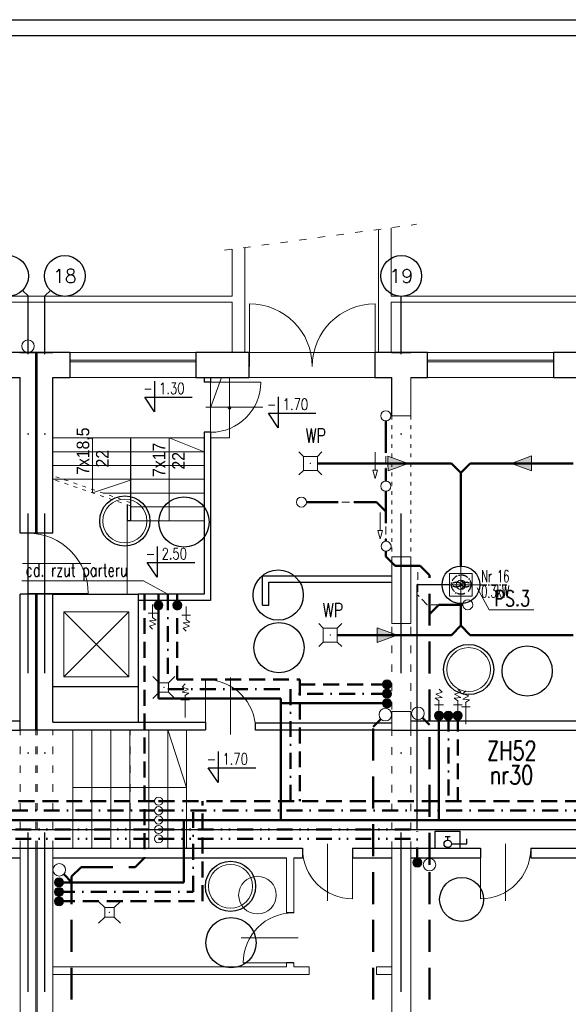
# Model space of a CAD drawing. Header units: millimetres. Extents: x -6513 to 30474, y -6915 to 65597.
# Tile 32 of 256: x 5507 to 6381, y -3337 to -1768. Entities that reach past the tile are written whole.
import ezdxf
from ezdxf.enums import TextEntityAlignment as Align

# ---------------------------------------------------------------- set-up
doc = ezdxf.new("R2010")
doc.units = ezdxf.units.MM
for name, pattern in [('ACAD_ISO03W100', [30, 12, -18]), ('ACAD_ISO10W100', [18, 12, -3, 0, -3]), ('DASHDOTX2', [50.8, 25.4, -12.7, 0, -12.7]), ('DASHEDX2', [38.1, 25.4, -12.7]), ('DIVIDE2', [0.625, 0.25, -0.125, 0, -0.125, 0, -0.125]), ('HIDDEN', [0.375, 0.25, -0.125])]:
    doc.linetypes.add(name, pattern=pattern)
doc.layers.get('0').update_dxf_attribs({"color": 8})
for name, color, linetype, lineweight in [('A-opis', 8, 'Continuous', 25), ('A_cienka', 8, 'Continuous', 5), ('A_linia przekroj', 8, 'Continuous', 25), ('A_przerywana', 8, 'ACAD_ISO03W100', 5), ('A_widok', 8, 'Continuous', 13), ('CH-KD-ZEWN-RD', 8, 'Continuous', 20), ('CH-KS-WEWN-ISTN-PION-NR', 8, 'Continuous', 20), ('CH-KS-WEWN-ISTN-PRZEWÓD-EL-POMOCNICZE', 8, 'Continuous', 9), ('CH-KS-WEWN-ISTN-PRZEWÓD-NAD-POSADZKĄ', 8, 'HIDDEN', 13), ('CH-KS-WEWN-ISTN-WPUST', 8, 'Continuous', 13), ('CH-KS-WEWN-OPIS', 8, 'Continuous', 25), ('CH-KS-WEWN-OPIS-ODNOŚNIK', 8, 'Continuous', 13), ('CH-KS-WEWN-PION', 8, 'Continuous', 20), ('CH-KS-WEWN-PION-NR', 8, 'Continuous', 25), ('CH-KS-WEWN-PODEJŚCIA', 8, 'Continuous', 20), ('CH-KS-WEWN-PRZEWÓD-EL-POMOCNICZE', 8, 'Continuous', 20), ('CH-KS-WEWN-PRZEWÓD-NAD-POSADZKĄ', 8, 'DASHEDX2', 50), ('CH-KS-WEWN-PRZEWÓD-POD-POSADZKĄ', 8, 'Continuous', 50), ('CH-KS-WEWN-URZĄDZENIA', 8, 'Continuous', 20), ('CH-KS-WEWN-URZĄDZENIA-NR', 8, 'Continuous', 25), ('CH-KS-WEWN-URZĄDZENIA-NR-ODNOSNIK', 8, 'Continuous', 13), ('CH-KS-WEWN-WPUST', 8, 'Continuous', 20), ('CH-KS-WEWN-WPUST-NR', 8, 'Continuous', 20), ('CH-W-WEWN-INOX-BATERIE', 8, 'Continuous', 20), ('CH-W-WEWN-INOX-PION', 8, 'Continuous', 20), ('CH-W-WEWN-INOX-PION-NR', 8, 'Continuous', 25), ('CH-W-WEWN-INOX-PIONIK', 8, 'Continuous', 20), ('CH-W-WEWN-INOX-PRZEWÓD-CIEPŁA', 8, 'DASHEDX2', 50), ('CH-W-WEWN-INOX-PRZEWÓD-CYRKULACJA', 8, 'DASHDOTX2', 50), ('CH-W-WEWN-INOX-PRZEWÓD-ZIMNA', 8, 'Continuous', 50), ('CH-W-WEWN-ISTN-BATERIE', 8, 'Continuous', 9), ('CH-W-WEWN-PPOŻ-PION', 8, 'Continuous', 20), ('CH-W-WEWN-PPOŻ-PION-NR', 8, 'Continuous', 25), ('CH-W-WEWN-PPOŻ-PIONIK', 8, 'Continuous', 20), ('CH-W-WEWN-PPOŻ-PRZEWÓD', 8, 'DIVIDE2', 50), ('CH-W-WEWN-PPOŻ-WEWN-HP-NR', 8, 'Continuous', 25), ('CH-W-WEWN-PPOŻ-WEWN-HP-SZAFKA', 8, 'Continuous', 25), ('E_oświetlenie', 1, 'Continuous', 30), ('E_technologia', 1, 'ACAD_ISO10W100', 30), ('R-TABELKA', 8, 'Continuous', 25)]:
    doc.layers.add(name, color=color, linetype=linetype, lineweight=lineweight)
doc.layers.add('A-osie', color=8, linetype='DASHDOTX2')
doc.styles.add('ROMA', font='romans.shx', dxfattribs={"width": 0.75})
doc.styles.add('SIMPLEX7', font='SIMPLEX.SHX', dxfattribs={"width": 0.75, "oblique": 10})
doc.styles.add('SIMPLEXD', font='SIMPLEX.SHX', dxfattribs={"width": 0.6})
doc.styles.get("Standard").update_dxf_attribs({"font": 'txt.shx', "width": 0.9})
doc.styles.add('styl Arial', font='ARIAL.TTF', dxfattribs={"width": 0.9})

# ---------------------------------------------------------------- blocks, each defined once
blk = doc.blocks.new('drzwi schem')
at = {"color": 252}
blk.add_line((0, 0), (0, 1), dxfattribs=at)
at = {"color": 252, "ltscale": 10}
blk.add_line((0.5, -0.093), (0.5, 1.04), dxfattribs=at)
at = {"color": 252}
blk.add_arc((0, 0), 1, 0, 90, dxfattribs=at)
blk = doc.blocks.new('WP-istn')
at = {"layer": 'CH-KS-WEWN-ISTN-WPUST'}
for p, q in [((-7.5, 7.5), (-17.5, 17.5)), ((7.5, 7.5), (17.5, 17.5)), ((7.5, 7.5), (-7.5, 7.5)), ((-7.5, 7.5), (-7.5, -7.5)), ((7.5, -7.5), (7.5, 7.5)), ((-7.5, -7.5), (-17.5, -17.5)), ((-7.5, -7.5), (7.5, -7.5)), ((7.5, -7.5), (17.5, -17.5))]:
    blk.add_line(p, q, dxfattribs=at)
blk.add_point((0, 0), dxfattribs=at)
blk = doc.blocks.new('PS-2')
at = {"layer": 'CH-KS-WEWN-URZĄDZENIA', "color": 8, "lineweight": 5}
for p, q in [((0, -34.4), (0, 34.4)), ((-34.4, 0), (34.4, 0))]:
    blk.add_line(p, q, dxfattribs=at)
at = {"layer": 'CH-KS-WEWN-URZĄDZENIA', "color": 8, "lineweight": 13}
for p, q in [((-18, -18), (-18, 18)), ((-18, 18), (18, 18)), ((18, -18), (18, 18)), ((7.4, 0), (0, 7.4)), ((7.4, 0), (0, -7.4)), ((-18, -18), (18, -18))]:
    blk.add_line(p, q, dxfattribs=at)
at = {"layer": 'CH-KS-WEWN-URZĄDZENIA', "lineweight": 30}
blk.add_circle((0, 0), 30, dxfattribs=at)
at = {"layer": 'CH-KS-WEWN-URZĄDZENIA', "color": 8, "lineweight": 13}
blk.add_circle((0, 0), 7.36, dxfattribs=at)
blk = doc.blocks.new('WP')
at = {"layer": 'CH-KS-WEWN-WPUST'}
for p, q in [((-18.3, 18.3), (-11.2, 11.2)), ((18.3, 18.3), (11.2, 11.2)), ((-11.2, 11.2), (11.2, 11.2)), ((-11.2, 11.2), (-11.2, -11.2)), ((11.2, 11.2), (11.2, -11.2)), ((-11.2, -11.2), (-18.3, -18.3)), ((-11.2, -11.2), (11.2, -11.2)), ((11.2, -11.2), (18.3, -18.3))]:
    blk.add_line(p, q, dxfattribs=at)
blk.add_point((0, 0), dxfattribs=at)

msp = doc.modelspace()

# ---------------------------------------------------------------- hatches: boundary and pattern name
at = {"layer": 'CH-KS-WEWN-PRZEWÓD-EL-POMOCNICZE', "ltscale": 10}
for points in [[(6094.036, -2463.123), (6094.078, -2474.945), (6094.121, -2486.767), (6126.095, -2474.831)], [(6322.803, -2486.538), (6322.761, -2474.716), (6322.719, -2462.894), (6290.745, -2474.831)], [(6076.845, -2736.623), (6076.888, -2748.445), (6076.93, -2760.267), (6108.904, -2748.331)]]:
    msp.add_hatch(color=256, dxfattribs=at).paths.add_polyline_path(points)
at = {"layer": 'CH-W-WEWN-INOX-PION'}
h = msp.add_hatch(color=256, dxfattribs=at)
h.paths.add_polyline_path([(5728.619, -2693.672, 0.41806339), (5721.349, -2700.847, 0.41806339), (5728.619, -2708.023)])
h.paths.add_polyline_path([(5728.619, -2708.023, 0.41037418), (5735.702, -2700.847, 0.41037418), (5728.619, -2693.672)])
h = msp.add_hatch(color=256, dxfattribs=at)
h.paths.add_polyline_path([(5758.619, -2693.672, 0.41806339), (5751.349, -2700.847, 0.41806339), (5758.619, -2708.023)])
h.paths.add_polyline_path([(5758.619, -2708.023, 0.41037418), (5765.702, -2700.847, 0.41037418), (5758.619, -2693.672)])
h = msp.add_hatch(color=256, dxfattribs=at)
h.paths.add_polyline_path([(6099.683, -2826.806, -0.41806339), (6092.507, -2834.076, -0.41806339), (6085.331, -2826.806)])
h.paths.add_polyline_path([(6085.331, -2826.806, -0.41037418), (6092.507, -2819.723, -0.41037418), (6099.683, -2826.806)])
h = msp.add_hatch(color=256, dxfattribs=at)
h.paths.add_polyline_path([(6099.683, -2826.806, -0.41806339), (6092.507, -2834.076, -0.41806339), (6085.331, -2826.806)])
h.paths.add_polyline_path([(6085.331, -2826.806, -0.41037418), (6092.507, -2819.723, -0.41037418), (6099.683, -2826.806)])
h = msp.add_hatch(color=256, dxfattribs=at)
h.paths.add_polyline_path([(6099.683, -2841.806, -0.41806339), (6092.507, -2849.076, -0.41806339), (6085.331, -2841.806)])
h.paths.add_polyline_path([(6085.331, -2841.806, -0.41037418), (6092.507, -2834.723, -0.41037418), (6099.683, -2841.806)])
h = msp.add_hatch(color=256, dxfattribs=at)
h.paths.add_polyline_path([(6099.683, -2841.806, -0.41806339), (6092.507, -2849.076, -0.41806339), (6085.331, -2841.806)])
h.paths.add_polyline_path([(6085.331, -2841.806, -0.41037418), (6092.507, -2834.723, -0.41037418), (6099.683, -2841.806)])
h = msp.add_hatch(color=256, dxfattribs=at)
h.paths.add_polyline_path([(6099.683, -2856.806, -0.41806339), (6092.507, -2864.076, -0.41806339), (6085.331, -2856.806)])
h.paths.add_polyline_path([(6085.331, -2856.806, -0.41037418), (6092.507, -2849.723, -0.41037418), (6099.683, -2856.806)])
h = msp.add_hatch(color=256, dxfattribs=at)
h.paths.add_polyline_path([(6099.683, -2856.806, -0.41806339), (6092.507, -2864.076, -0.41806339), (6085.331, -2856.806)])
h.paths.add_polyline_path([(6085.331, -2856.806, -0.41037418), (6092.507, -2849.723, -0.41037418), (6099.683, -2856.806)])
h = msp.add_hatch(color=256, dxfattribs=at)
h.paths.add_polyline_path([(6175.302, -2869.404, 0.41806339), (6168.032, -2876.579, 0.41806339), (6175.302, -2883.755)])
h.paths.add_polyline_path([(6175.302, -2883.755, 0.41037418), (6182.385, -2876.579, 0.41037418), (6175.302, -2869.404)])
h = msp.add_hatch(color=256, dxfattribs=at)
h.paths.add_polyline_path([(6190.302, -2869.404, 0.41806339), (6183.032, -2876.579, 0.41806339), (6190.302, -2883.755)])
h.paths.add_polyline_path([(6190.302, -2883.755, 0.41037418), (6197.385, -2876.579, 0.41037418), (6190.302, -2869.404)])
h = msp.add_hatch(color=256, dxfattribs=at)
h.paths.add_polyline_path([(6205.302, -2869.404, 0.41806339), (6198.032, -2876.579, 0.41806339), (6205.302, -2883.755)])
h.paths.add_polyline_path([(6205.302, -2883.755, 0.41037418), (6212.385, -2876.579, 0.41037418), (6205.302, -2869.404)])
h = msp.add_hatch(color=256, dxfattribs=at)
h.paths.add_polyline_path([(5577.31, -3142.403, -0.41806339), (5570.134, -3149.673, -0.41806339), (5562.958, -3142.403)])
h.paths.add_polyline_path([(5562.958, -3142.403, -0.41037418), (5570.134, -3135.32, -0.41037418), (5577.31, -3142.403)])
h = msp.add_hatch(color=256, dxfattribs=at)
h.paths.add_polyline_path([(5577.31, -3157.403, -0.41806339), (5570.134, -3164.673, -0.41806339), (5562.958, -3157.403)])
h.paths.add_polyline_path([(5562.958, -3157.403, -0.41037418), (5570.134, -3150.32, -0.41037418), (5577.31, -3157.403)])
h = msp.add_hatch(color=256, dxfattribs=at)
h.paths.add_polyline_path([(5577.31, -3172.403, -0.41806339), (5570.134, -3179.673, -0.41806339), (5562.958, -3172.403)])
h.paths.add_polyline_path([(5562.958, -3172.403, -0.41037418), (5570.134, -3165.32, -0.41037418), (5577.31, -3172.403)])
at = {"layer": 'CH-W-WEWN-PPOŻ-PION'}
h = msp.add_hatch(color=256, dxfattribs=at)
h.paths.add_polyline_path([(6133.552, -3110.752, 0.41806339), (6140.728, -3118.022, 0.41806339), (6147.904, -3110.752)])
h.paths.add_polyline_path([(6147.904, -3110.752, 0.41037418), (6140.728, -3103.669, 0.41037418), (6133.552, -3110.752)])

# ---------------------------------------------------------------- linework, layer by layer
at = {"ltscale": 2}
msp.add_line((6145.208, -2638.081), (6160.208, -2653.081), dxfattribs=at)
for p, q in [((5681.266, -2711.179), (5577.709, -2814.736)), ((5577.709, -2711.179), (5681.266, -2814.736))]:
    msp.add_line(p, q)
at = {"layer": 'A-opis', "color": 9, "ltscale": 0.1}
for p, q in [((5722.35, -2343.505), (5722.35, -2392.734)), ((5919.323, -2368.92), (5919.323, -2418.149)), ((5722.35, -2392.734), (5706.518, -2369.153)), ((5706.518, -2369.153), (5782.416, -2369.153)), ((5919.323, -2418.149), (5903.49, -2394.569)), ((5903.49, -2394.569), (5979.389, -2394.569)), ((5726.387, -2606.999), (5726.387, -2656.229)), ((5726.387, -2656.229), (5710.555, -2632.648)), ((5710.555, -2632.648), (5786.454, -2632.648)), ((5823.455, -2934.025), (5823.455, -2983.254)), ((5823.455, -2983.254), (5807.622, -2959.673)), ((5807.622, -2959.673), (5883.521, -2959.673))]:
    msp.add_line(p, q, dxfattribs=at)
at = {"layer": 'A-osie', "ltscale": 10}
for p, q in [((5511.852, -2199.089), (5520.708, -2207.946)), ((5520.708, -3825.041), (5520.708, -2207.946)), ((5556.361, -2199.089), (5547.504, -2207.946)), ((5547.708, -3825.041), (5547.708, -2208.608)), ((6115.208, -3825.041), (6115.208, -2208.608))]:
    msp.add_line(p, q, dxfattribs=at)
at = {"layer": 'A-osie', "linetype": 'Continuous'}
for centre in [(5488.871, -2176.108), (5579.342, -2176.108), (6115.208, -2176.108)]:
    msp.add_circle(centre, 32.5, dxfattribs=at)
at = {"layer": 'A_cienka'}
for p, q in [((6079.152, -2298.081), (6079.152, -2101.969)), ((6099.152, -2208.081), (6099.152, -2099.262)), ((5846.099, -2208.081), (5846.099, -2133.509)), ((5866.099, -2298.081), (5866.099, -2130.802)), ((4293.399, -2208.081), (5846.099, -2208.081)), ((6099.152, -2208.081), (7840.208, -2208.081)), ((4303.399, -2218.081), (5846.099, -2218.081)), ((5846.099, -2298.081), (5846.099, -2218.081)), ((5873.442, -2320.445), (5873.442, -2220.445)), ((6073.442, -2320.445), (6073.442, -2220.445)), ((6099.152, -2298.081), (6099.152, -2218.081)), ((6099.152, -2218.081), (7810.208, -2218.081)), ((5587.208, -2298.081), (5788.208, -2298.081)), ((5872.208, -2298.081), (6073.208, -2298.081)), ((6156.585, -2298.081), (6357.585, -2298.081)), ((5788.208, -2310.081), (5587.208, -2310.081)), ((5788.208, -2313.081), (5587.208, -2313.081)), ((6357.585, -2310.081), (6156.585, -2310.081)), ((6357.585, -2313.081), (6156.585, -2313.081)), ((5587.208, -2338.081), (5788.208, -2338.081)), ((5872.208, -2338.081), (6073.208, -2338.081)), ((6157.208, -2338.081), (6358.208, -2338.081)), ((5592.337, -2899.109), (5592.337, -3088.081)), ((5622.337, -2899.109), (5622.337, -3088.081)), ((5652.56, -2899.109), (5652.56, -3088.081)), ((5682.783, -2899.109), (5682.783, -3088.081)), ((5713.006, -2899.109), (5713.006, -3088.081)), ((5743.228, -2899.109), (5743.228, -3088.081)), ((5773.228, -2899.109), (5773.228, -3088.081)), ((6075.609, -3289.221), (6075.609, -3289.221))]:
    msp.add_line(p, q, dxfattribs=at)
at = {"layer": 'A_cienka', "ltscale": 10}
for p, q in [((5811.428, -2386.098), (5828.67, -2338.081)), ((5811.428, -2425.299), (5811.428, -2345.299)), ((5841.428, -2338.081), (5841.428, -2434.115)), ((5560.208, -2434.115), (5801.428, -2434.115)), ((5623.459, -2434.115), (5623.459, -2521.741)), ((5745.664, -2566.115), (5745.664, -2434.115)), ((5745.664, -2434.115), (5801.428, -2456.115)), ((5811.428, -2434.115), (5841.428, -2434.115)), ((5560.208, -2456.115), (5683.897, -2456.115)), ((5683.897, -2456.115), (5801.428, -2456.115)), ((5560.208, -2478.115), (5683.897, -2478.115)), ((5683.897, -2478.115), (5801.428, -2478.115)), ((5560.208, -2500.115), (5683.897, -2500.115)), ((5623.459, -2521.741), (5683.897, -2501.422)), ((5683.897, -2500.115), (5801.428, -2500.115)), ((5640.301, -2522.115), (5683.897, -2522.115)), ((5683.897, -2522.115), (5801.428, -2522.115)), ((5683.897, -2544.115), (5801.428, -2544.115)), ((5678.897, -2566.115), (5678.897, -2683.071)), ((5683.897, -2566.115), (5801.428, -2566.115)), ((5773.228, -2991.109), (5743.228, -2899.109)), ((5592.337, -2991.109), (5773.228, -2991.109))]:
    msp.add_line(p, q, dxfattribs=at)
at = {"layer": 'A_cienka'}
msp.add_lwpolyline([(5577.709, -2711.179), (5681.266, -2711.179), (5681.266, -2814.736), (5577.709, -2814.736)], close=True, dxfattribs=at)
at = {"layer": 'A_cienka', "ltscale": 10}
msp.add_circle((5841.428, -2386.098), 2.134, dxfattribs=at)
at = {"layer": 'A_cienka'}
for centre, start, end in [((5873.442, -2320.445), 0, 90), ((6073.442, -2320.445), 90, 180)]:
    msp.add_arc(centre, 100, start, end, dxfattribs=at)
at = {"layer": 'A_linia przekroj', "ltscale": 10}
for p, q in [((5565.208, -2298.081), (5481.208, -2298.081)), ((5564.585, -2298.081), (5507.585, -2298.081)), ((5587.208, -2298.081), (5530.208, -2298.081)), ((5587.208, -2298.081), (5587.208, -2338.081)), ((5788.208, -2298.081), (5788.208, -2338.081)), ((5872.208, -2298.081), (5788.208, -2298.081)), ((5872.208, -2298.081), (5872.208, -2338.081)), ((6073.208, -2298.081), (6073.208, -2338.081)), ((6157.208, -2298.081), (6073.208, -2298.081)), ((6156.585, -2298.081), (6099.585, -2298.081)), ((6156.585, -2298.081), (6099.585, -2298.081)), ((6156.585, -2298.081), (6156.585, -2338.081)), ((6156.585, -2298.081), (6156.585, -2338.081)), ((6357.585, -2298.081), (6357.585, -2338.081)), ((6441.585, -2298.081), (6357.585, -2298.081)), ((5481.208, -2338.081), (5508.208, -2338.081)), ((5560.208, -2338.081), (5587.208, -2338.081)), ((5788.208, -2338.081), (5872.208, -2338.081)), ((6073.208, -2338.081), (6100.208, -2338.081)), ((6130.208, -2338.081), (6157.208, -2338.081)), ((6357.585, -2338.081), (6441.585, -2338.081)), ((5683.897, -2434.115), (5683.897, -2566.115)), ((5678.897, -2540.696), (5678.897, -2566.115)), ((5683.897, -2566.115), (5678.897, -2566.115)), ((5894.107, -2700.743), (5894.107, -2653.939)), ((5894.107, -2653.939), (6100.208, -2653.939)), ((5904.107, -2700.743), (5904.107, -2663.939)), ((5904.107, -2663.939), (6100.208, -2663.939)), ((5801.428, -2683.071), (5696.299, -2683.071)), ((5811.428, -2693.071), (5696.299, -2693.071)), ((5267.177, -3088.081), (5957.8, -3088.081)), ((6037.797, -3088.081), (6241.346, -3088.081)), ((6321.343, -3088.081), (6494.029, -3088.081)), ((5267.177, -3103.081), (5508.208, -3103.081)), ((5560.208, -3103.081), (5932.312, -3103.081)), ((5944.312, -3103.081), (5957.8, -3103.081)), ((6037.797, -3103.081), (6100.208, -3103.081)), ((6130.208, -3103.081), (6241.346, -3103.081)), ((6321.343, -3103.081), (6394.832, -3103.081))]:
    msp.add_line(p, q, dxfattribs=at)
at = {"layer": 'A_linia przekroj'}
for p, q in [((5507.585, -2298.081), (5537.585, -2298.081)), ((5508.208, -2298.081), (5533.208, -2298.081)), ((5508.208, -2298.081), (5533.208, -2298.081)), ((5530.208, -2298.081), (5560.208, -2298.081)), ((5533.208, -2586.115), (5533.208, -2298.081)), ((5535.208, -2586.115), (5535.208, -2298.081)), ((5535.208, -2298.081), (5560.208, -2298.081)), ((5535.208, -2298.081), (5560.208, -2298.081)), ((6099.585, -2298.081), (6129.585, -2298.081)), ((6099.585, -2298.081), (6129.585, -2298.081)), ((6100.208, -2298.081), (6130.208, -2298.081)), ((5508.208, -2586.115), (5508.208, -2338.081)), ((5508.208, -2586.115), (5508.208, -2338.081)), ((5560.208, -2586.115), (5560.208, -2338.081)), ((5801.428, -2338.081), (5801.428, -2345.299)), ((5811.428, -2345.299), (5801.428, -2345.299)), ((5811.428, -2338.081), (5811.428, -2345.299)), ((6100.208, -2399.044), (6100.208, -2338.081)), ((5801.428, -2425.299), (5801.428, -2683.071)), ((5811.428, -2425.299), (5801.428, -2425.299)), ((5811.428, -2425.299), (5811.428, -2693.071)), ((5560.208, -2586.115), (5508.208, -2586.115)), ((5508.208, -2899.109), (5508.208, -2683.071)), ((5560.208, -2683.071), (5508.208, -2683.071)), ((5533.208, -2899.109), (5533.208, -2683.071)), ((5535.208, -2899.109), (5535.208, -2683.071)), ((5560.208, -2887.109), (5560.208, -2683.071)), ((5560.208, -2683.071), (5696.299, -2683.071)), ((5696.299, -2683.071), (5696.299, -2887.109)), ((5894.107, -2700.743), (5904.107, -2700.743)), ((5696.299, -2830.984), (5560.208, -2830.984)), ((4968.208, -2885.081), (5508.208, -2885.081)), ((6130.208, -2885.081), (6453.292, -2885.081)), ((4705.172, -2900.081), (5508.208, -2900.081)), ((5803.228, -2887.109), (5803.228, -2899.109)), ((5883.228, -2894.081), (5883.228, -2888.081)), ((5883.228, -2888.081), (6100.208, -2888.081)), ((5883.228, -2900.081), (5883.228, -2894.081)), ((6100.208, -2900.081), (5883.228, -2900.081)), ((6100.208, -2900.081), (6453.292, -2900.081)), ((5957.8, -3088.081), (5957.8, -3103.081)), ((6037.797, -3088.081), (6037.797, -3103.081)), ((6241.346, -3088.081), (6241.346, -3103.081)), ((6321.343, -3088.081), (6321.343, -3103.081)), ((5944.312, -3190.834), (5932.312, -3190.834)), ((5944.312, -3270.832), (5932.312, -3270.832))]:
    msp.add_line(p, q, dxfattribs=at)
at = {"layer": 'A_linia przekroj', "ltscale": 5}
for p, q in [((5508.208, -2899.109), (5803.228, -2899.109)), ((5560.208, -2887.109), (5803.228, -2887.109))]:
    msp.add_line(p, q, dxfattribs=at)
at = {"layer": 'A_przerywana'}
for p, q in [((5833.54, -2135.208), (6139.472, -2093.806)), ((6100.208, -2645.039), (6100.208, -2869.878)), ((6130.208, -2645.039), (6130.208, -2869.878)), ((5508.208, -3088.081), (5508.208, -2900.081)), ((5533.208, -3088.081), (5533.208, -2900.081)), ((5535.208, -3088.081), (5535.208, -2900.081)), ((5560.208, -3088.081), (5560.208, -2900.081)), ((5683.208, -3088.081), (5683.208, -2900.081)), ((6100.208, -3089.052), (6100.208, -2901.052)), ((6130.208, -3089.052), (6130.208, -2901.052))]:
    msp.add_line(p, q, dxfattribs=at)
at = {"layer": 'A_przerywana', "ltscale": 0.5}
for p, q in [((6100.208, -2399.044), (6100.208, -2623.878)), ((6130.208, -2399.044), (6130.208, -2623.878)), ((5683.897, -2537.238), (5560.208, -2494.332)), ((5683.897, -2542.406), (5560.208, -2500.115))]:
    msp.add_line(p, q, dxfattribs=at)
at = {"layer": 'A_widok', "ltscale": 5}
for p, q in [((6100.208, -2399.044), (6100.208, -2338.081)), ((6130.208, -2399.044), (6130.208, -2338.081)), ((6100.208, -2399.044), (6130.208, -2399.044)), ((6100.208, -2729.878), (6100.208, -2623.878)), ((6100.208, -2729.878), (6100.208, -2623.878)), ((6100.208, -2623.878), (6130.208, -2623.878)), ((6130.208, -2729.878), (6130.208, -2623.878)), ((6100.208, -2729.878), (6130.208, -2729.878)), ((6100.208, -2900.081), (6100.208, -2869.878)), ((6100.208, -2869.878), (6130.208, -2869.878)), ((6130.208, -2900.081), (6130.208, -2869.878)), ((5508.208, -3576.923), (5508.208, -3088.081)), ((5533.208, -3714.081), (5533.208, -3088.081)), ((5535.208, -3714.081), (5535.208, -3088.081)), ((5560.208, -3674.081), (5560.208, -3088.081)), ((6100.208, -3674.081), (6100.208, -3088.081)), ((6100.208, -3674.081), (6100.208, -3088.081)), ((6130.208, -3674.081), (6130.208, -3088.081)), ((5508.208, -3576.923), (5508.208, -3103.081)), ((5932.312, -3103.081), (5932.312, -3190.834)), ((5944.312, -3103.081), (5944.312, -3190.834)), ((5932.312, -3277.221), (5560.208, -3277.221)), ((5932.312, -3270.832), (5932.312, -3277.221)), ((5944.312, -3270.832), (5944.312, -3277.221)), ((5968.563, -3277.221), (5944.312, -3277.221)), ((5968.563, -3277.221), (5968.563, -3289.221)), ((6075.609, -3277.221), (6100.208, -3277.221)), ((6075.609, -3277.221), (6075.609, -3289.221)), ((5968.563, -3289.221), (5560.208, -3289.221)), ((6075.609, -3289.221), (6100.208, -3289.221))]:
    msp.add_line(p, q, dxfattribs=at)
at = {"layer": 'CH-KD-ZEWN-RD', "ltscale": 10}
msp.add_circle((5520.708, -2288.081), 10, dxfattribs=at)
at = {"layer": 'CH-KS-WEWN-ISTN-PION-NR', "extrusion": (-1.29885e-05, -7.54363e-06, 1)}
for centre in [(5674.889, -2566.607, -0.054), (6222.556, -2803.266, -0.06), (5843.265, -3148.677, -0.052)]:
    msp.add_circle(centre, 35, dxfattribs=at)
at = {"layer": 'CH-KS-WEWN-ISTN-PRZEWÓD-EL-POMOCNICZE', "linetype": 'Continuous', "ltscale": 10}
for p, q in [((6073.772, -2485.48), (6073.772, -2456.726)), ((6077.372, -2485.48), (6070.172, -2485.48)), ((6073.772, -2498.916), (6070.172, -2485.48)), ((6073.772, -2498.916), (6077.372, -2485.48))]:
    msp.add_line(p, q, dxfattribs=at)
at = {"layer": 'CH-KS-WEWN-ISTN-PRZEWÓD-EL-POMOCNICZE', "ltscale": 5}
msp.add_circle((5886.175, -3162.716), 30, dxfattribs=at)
at = {"layer": 'CH-KS-WEWN-ISTN-PRZEWÓD-NAD-POSADZKĄ', "ltscale": 50}
for p, q in [((6090.661, -2406.981), (6090.661, -2503.106)), ((6090.661, -2519.106), (6090.661, -2598.887)), ((5964.165, -2536.683), (6075.661, -2536.683)), ((6075.661, -2536.683), (6090.661, -2551.683)), ((6090.661, -2614.874), (6090.661, -2623.081)), ((6090.661, -2623.081), (6105.661, -2638.081)), ((6145.208, -2638.081), (6105.661, -2638.081)), ((6141.727, -2648.048), (6141.727, -2684.979)), ((6156.727, -2699.979), (6141.727, -2684.979)), ((6213.088, -2699.979), (6156.727, -2699.979))]:
    msp.add_line(p, q, dxfattribs=at)
at = {"layer": 'CH-KS-WEWN-OPIS-ODNOŚNIK', "ltscale": 10}
for p in [(5510.848, -2662.069), (5743.525, -2683.071)]:
    msp.add_line(p, (5704.806, -2662.069), dxfattribs=at)
at = {"layer": 'CH-KS-WEWN-PION', "extrusion": (7.54363e-06, -1.29885e-05, 1)}
msp.add_circle((6089.746, -2875.043, 0.083), 9.967, dxfattribs=at)
at = {"layer": 'CH-KS-WEWN-PION', "extrusion": (-7.54363e-06, -1.29885e-05, 1)}
msp.add_circle((6141.727, -2873.135, -0.009), 9.967, dxfattribs=at)
at = {"layer": 'CH-KS-WEWN-PION', "extrusion": (1.29885e-05, -7.54363e-06, 1)}
msp.add_circle((6160.208, -3114.25, 0.104), 9.967, dxfattribs=at)
at = {"layer": 'CH-KS-WEWN-PION', "extrusion": (-1.29885e-05, -7.54363e-06, 1)}
msp.add_circle((5570.455, -3122.487, -0.049), 9.967, dxfattribs=at)
at = {"layer": 'CH-KS-WEWN-PION-NR', "extrusion": (-1.29885e-05, -7.54363e-06, 1)}
for centre in [(5674.889, -2566.607, -0.054), (5920.459, -2768.393, -0.056), (6222.556, -2803.266, -0.06), (5843.265, -3148.677, -0.052)]:
    msp.add_circle(centre, 40, dxfattribs=at)
at = {"layer": 'CH-KS-WEWN-PODEJŚCIA', "ltscale": 10, "extrusion": (-1.29885e-05, -7.54363e-06, 1)}
for centre in [(6090.661, -2398.981, -0.061), (6090.661, -2511.106, -0.06), (5956.17, -2536.389, -0.058), (6090.973, -2606.881, -0.059), (6221.088, -2699.979, -0.06)]:
    msp.add_circle(centre, 8, dxfattribs=at)
at = {"layer": 'CH-KS-WEWN-PRZEWÓD-EL-POMOCNICZE', "ltscale": 10}
for p, q in [((6081.685, -2581.664), (6081.685, -2552.91)), ((6085.285, -2581.664), (6078.085, -2581.664)), ((6081.685, -2595.1), (6078.085, -2581.664)), ((6081.685, -2595.1), (6085.285, -2581.664))]:
    msp.add_line(p, q, dxfattribs=at)
for points in [[(6094.078, -2474.945), (6094.036, -2463.123), (6126.095, -2474.831)], [(6322.761, -2474.716), (6322.719, -2462.894), (6290.745, -2474.831)], [(6094.078, -2474.945), (6094.121, -2486.767), (6126.095, -2474.831)], [(6322.761, -2474.716), (6322.803, -2486.538), (6290.745, -2474.831)], [(6076.888, -2748.445), (6076.845, -2736.623), (6108.904, -2748.331)], [(6076.888, -2748.445), (6076.93, -2760.267), (6108.904, -2748.331)]]:
    msp.add_lwpolyline(points, dxfattribs=at)
at = {"layer": 'CH-KS-WEWN-PRZEWÓD-NAD-POSADZKĄ', "ltscale": 2}
for p, q in [((6090.661, -2406.981), (6090.661, -2503.106)), ((6090.661, -2519.106), (6090.661, -2598.887)), ((5964.165, -2536.683), (6075.661, -2536.683)), ((6075.661, -2536.683), (6090.661, -2551.683)), ((6090.661, -2614.874), (6090.661, -2623.081)), ((6090.661, -2623.081), (6105.661, -2638.081)), ((6145.208, -2638.081), (6105.661, -2638.081)), ((6145.208, -2638.081), (6160.208, -2653.081)), ((6160.208, -3114.25), (6160.208, -2653.081)), ((6175.208, -2699.979), (6160.208, -2714.979)), ((6213.088, -2699.979), (6175.208, -2699.979)), ((6082.698, -2882.091), (6070.208, -2894.581)), ((6148.775, -2880.183), (6160.208, -2891.616)), ((6070.208, -3634.081), (6070.208, -2894.581)), ((5706.418, -3103.081), (5691.418, -3118.081)), ((5605.208, -3118.081), (5590.208, -3133.081)), ((5605.208, -3118.081), (5691.418, -3118.081)), ((5577.503, -3129.535), (5590.208, -3142.24)), ((5590.208, -3634.081), (5590.208, -3133.081)), ((6160.208, -3634.081), (6160.208, -3124.217))]:
    msp.add_line(p, q, dxfattribs=at)
at = {"layer": 'CH-KS-WEWN-PRZEWÓD-NAD-POSADZKĄ'}
msp.add_line((5706.418, -2683.071), (5706.418, -3103.081), dxfattribs=at)
at = {"layer": 'CH-KS-WEWN-PRZEWÓD-POD-POSADZKĄ'}
for p, q in [((6195.208, -2474.831), (5981.706, -2474.831)), ((6210.208, -2489.831), (6195.208, -2474.831)), ((6225.208, -2474.831), (6210.208, -2489.831)), ((6388.958, -2474.831), (6225.208, -2474.831)), ((6210.208, -2638.309), (6210.208, -2489.831)), ((6210.208, -2698.309), (6210.208, -2733.331)), ((6210.208, -2733.331), (6195.208, -2748.331)), ((6210.208, -2733.331), (6225.208, -2748.331)), ((6195.208, -2748.331), (6013.407, -2748.331)), ((6388.958, -2748.331), (6225.208, -2748.331))]:
    msp.add_line(p, q, dxfattribs=at)
at = {"layer": 'CH-KS-WEWN-URZĄDZENIA-NR-ODNOSNIK'}
for q in [(6236.144, -2672.869), (6326.164, -2708.294)]:
    msp.add_line((6255.348, -2708.294), q, dxfattribs=at)
at = {"layer": 'CH-W-WEWN-INOX-BATERIE'}
for p, q in [((5712.207, -2713.635), (5726.207, -2713.635)), ((5719.207, -2720.635), (5719.207, -2699.804)), ((5772.636, -2723.686), (5772.636, -2702.855)), ((5714.222, -2725.842), (5725.08, -2724.565)), ((5714.222, -2725.842), (5724.229, -2730.948)), ((5718.906, -2720.523), (5725.08, -2724.565)), ((5765.636, -2716.686), (5779.636, -2716.686)), ((5767.651, -2728.893), (5778.509, -2727.617)), ((5767.651, -2728.893), (5777.658, -2733.999)), ((5772.335, -2723.574), (5778.509, -2727.617)), ((5714.222, -2734.139), (5724.229, -2730.948)), ((5714.222, -2734.139), (5719.119, -2739.033)), ((5767.651, -2737.191), (5777.658, -2733.999)), ((5767.651, -2737.191), (5772.548, -2742.084)), ((6180.258, -2839.271), (6170.251, -2842.463)), ((6180.258, -2839.271), (6175.361, -2834.378)), ((6210.258, -2839.271), (6200.251, -2842.463)), ((6210.258, -2839.271), (6205.361, -2834.378)), ((6180.258, -2847.569), (6169.4, -2848.845)), ((6175.574, -2852.888), (6169.4, -2848.845)), ((6180.258, -2847.569), (6170.251, -2842.463)), ((6175.273, -2852.776), (6175.273, -2873.607)), ((6210.258, -2847.569), (6199.4, -2848.845)), ((6205.574, -2852.888), (6199.4, -2848.845)), ((6210.258, -2847.569), (6200.251, -2842.463)), ((6205.273, -2852.776), (6205.273, -2873.607)), ((6182.273, -2859.776), (6168.273, -2859.776)), ((6212.273, -2859.776), (6198.273, -2859.776))]:
    msp.add_line(p, q, dxfattribs=at)
at = {"layer": 'CH-W-WEWN-INOX-PION'}
for centre in [(5728.525, -2700.847), (5758.525, -2700.847), (6092.507, -2826.9), (6092.507, -2826.9), (6092.507, -2841.9), (6092.507, -2841.9), (6092.507, -2856.9), (6092.507, -2856.9), (6175.208, -2876.579), (6190.208, -2876.579), (6205.208, -2876.579), (5570.134, -3142.497), (5570.134, -3157.497), (5570.134, -3172.497)]:
    msp.add_circle(centre, 7.176, dxfattribs=at)
at = {"layer": 'CH-W-WEWN-INOX-PION-NR', "ltscale": 10, "extrusion": (-1.29885e-05, -7.54363e-06, 1)}
for centre in [(5769.129, -2568.188, -0.056), (5919.212, -2684.659, -0.057), (6315.776, -2805.675, -0.061), (5844.002, -3238.589, -0.051)]:
    msp.add_circle(centre, 40, dxfattribs=at)
at = {"layer": 'CH-W-WEWN-INOX-PIONIK'}
for centre in [(5728.674, -3013.081), (5728.674, -3028.081), (5728.674, -3043.081)]:
    msp.add_circle(centre, 6.531, dxfattribs=at)
at = {"layer": 'CH-W-WEWN-INOX-PRZEWÓD-CIEPŁA'}
for p, q in [((5758.525, -2683.071), (5758.525, -2819.4)), ((5758.525, -2819.4), (5953.552, -2819.4)), ((5953.552, -2819.4), (5953.552, -3013.081)), ((6092.507, -2826.9), (5953.552, -2826.9)), ((6205.208, -2876.579), (6205.208, -3013.081)), ((3372.004, -3013.081), (5722.143, -3013.081)), ((5728.674, -3013.081), (7629.537, -3013.081)), ((5798.674, -3172.497), (5798.674, -3013.081)), ((5569.881, -3172.497), (5798.674, -3172.497))]:
    msp.add_line(p, q, dxfattribs=at)
at = {"layer": 'CH-W-WEWN-INOX-PRZEWÓD-CYRKULACJA'}
for p, q in [((5743.525, -2683.071), (5743.525, -2834.4)), ((5743.525, -2834.4), (5938.552, -2834.4)), ((5938.552, -2834.4), (5938.552, -3028.081)), ((6092.507, -2841.9), (5938.552, -2841.9)), ((6190.208, -2876.579), (6190.208, -3028.081)), ((3357.004, -3028.081), (5722.143, -3028.081)), ((5728.674, -3028.081), (7644.537, -3028.081)), ((5783.674, -3157.497), (5783.674, -3028.081)), ((5569.881, -3157.497), (5783.674, -3157.497))]:
    msp.add_line(p, q, dxfattribs=at)
at = {"layer": 'CH-W-WEWN-INOX-PRZEWÓD-ZIMNA', "ltscale": 2}
for p, q in [((5728.525, -2683.071), (5728.525, -2849.4)), ((6092.507, -2856.9), (5923.552, -2856.9)), ((5768.674, -3142.497), (5768.674, -3043.081)), ((5569.881, -3142.497), (5768.674, -3142.497))]:
    msp.add_line(p, q, dxfattribs=at)
at = {"layer": 'CH-W-WEWN-INOX-PRZEWÓD-ZIMNA'}
for p, q in [((5728.525, -2849.4), (5923.552, -2849.4)), ((5923.552, -2849.4), (5923.552, -3043.081)), ((6175.208, -2876.579), (6175.208, -3043.081)), ((3055.529, -3043.081), (5722.143, -3043.081)), ((5728.674, -3043.081), (7659.537, -3043.081))]:
    msp.add_line(p, q, dxfattribs=at)
at = {"layer": 'CH-W-WEWN-ISTN-BATERIE'}
for p, q in [((5766.062, -2831.1), (5770.959, -2826.206)), ((5766.062, -2831.1), (5776.068, -2834.291)), ((5766.062, -2839.397), (5776.068, -2834.291)), ((5766.062, -2839.397), (5776.92, -2840.674)), ((6213.072, -2842.044), (6217.968, -2837.151)), ((5764.047, -2851.604), (5778.047, -2851.604)), ((5770.746, -2844.716), (5776.92, -2840.674)), ((5771.047, -2844.604), (5771.047, -2879.604)), ((6213.072, -2842.044), (6223.078, -2845.236)), ((6213.072, -2850.342), (6223.078, -2845.236)), ((6213.072, -2850.342), (6223.93, -2851.618)), ((6217.755, -2855.661), (6223.93, -2851.618)), ((6211.057, -2862.549), (6225.057, -2862.549)), ((6218.057, -2855.549), (6218.057, -2890.549))]:
    msp.add_line(p, q, dxfattribs=at)
at = {"layer": 'CH-W-WEWN-PPOŻ-PION'}
msp.add_circle((6140.728, -3110.846, 0), 7.176, dxfattribs=at)
at = {"layer": 'CH-W-WEWN-PPOŻ-PION-NR', "ltscale": 10, "extrusion": (-1.29885e-05, -7.54363e-06, 1)}
msp.add_circle((6211.321, -3169.626, -0.057), 35, dxfattribs=at)
at = {"layer": 'CH-W-WEWN-PPOŻ-PIONIK'}
for centre in [(5728.674, -3058.081), (5728.674, -3073.081)]:
    msp.add_circle(centre, 6.531, dxfattribs=at)
at = {"layer": 'CH-W-WEWN-PPOŻ-PRZEWÓD', "ltscale": 100}
for p, q in [((3055.529, -3058.081), (5722.143, -3058.081)), ((5728.674, -3058.081), (6140.743, -3058.081)), ((6140.743, -3111.767), (6140.743, -3058.081)), ((3055.529, -3073.081), (5722.143, -3073.081)), ((5728.674, -3073.081), (6140.743, -3073.081))]:
    msp.add_line(p, q, dxfattribs=at)
at = {"layer": 'CH-W-WEWN-PPOŻ-WEWN-HP-SZAFKA', "ltscale": 10}
for p, q in [((6169.271, -3088.081), (6169.271, -3061.081)), ((6169.271, -3061.081), (6209.271, -3061.081)), ((6193.211, -3069.661), (6184.973, -3069.661)), ((6189.271, -3075.026), (6189.271, -3069.661)), ((6209.271, -3088.081), (6209.271, -3061.081)), ((6219.501, -3080.948), (6219.501, -3073.081)), ((6169.271, -3088.081), (6209.271, -3088.081)), ((6195.193, -3080.948), (6219.501, -3080.948))]:
    msp.add_line(p, q, dxfattribs=at)
msp.add_circle((6189.271, -3080.948), 5.923, dxfattribs=at)
at = {"layer": 'E_oświetlenie'}
for p, q in [((6192.208, -2668.309), (6140.231, -2668.309)), ((6140.231, -2668.309), (6140.231, -3058.081)), ((-504.888, -3058.081), (7561.498, -3058.081))]:
    msp.add_line(p, q, dxfattribs=at)
at = {"layer": 'E_technologia'}
for p, q in [((6209.466, -2666.481), (6211.87, -2669.26)), ((6211.87, -2666.481), (6209.466, -2669.26)), ((6239.636, -2668.168), (6283.411, -2668.168))]:
    msp.add_line(p, q, dxfattribs=at)
msp.add_circle((6210.668, -2667.871), 15.427, dxfattribs=at)
for centre, start_param, end_param in [((6203.041, -2667.871), 3.54986568, 9.01650493), ((6218.295, -2667.871), 0.40827303, 5.87491228)]:
    msp.add_ellipse(centre, major_axis=(-7, 0), ratio=0.5, start_param=start_param, end_param=end_param, dxfattribs=at)
at = {"layer": 'R-TABELKA'}
for p, q in [((-2810.965, -1767.777), (8381.396, -1767.777)), ((-2685.965, -1792.777), (8356.396, -1792.777))]:
    msp.add_line(p, q, dxfattribs=at)

# ---------------------------------------------------------------- block references
at = {"layer": 'A_cienka', "ltscale": 10, "xscale": -96, "yscale": 96, "zscale": 96, "rotation": 270}
msp.add_blockref('drzwi schem', (5520.708, -2682.115), dxfattribs=at)
at = {"layer": 'A_cienka', "xscale": 80, "yscale": 80, "zscale": 80}
msp.add_blockref('drzwi schem', (5803.228, -2899.109), dxfattribs=at)
at = {"layer": 'A_cienka', "yscale": 80, "zscale": 80}
for p, xscale, rotation in [((6037.797, -3088.692), 80, 180), ((6241.346, -3088.692), -80, 180), ((5943.35, -3270.832), 80, 90)]:
    msp.add_blockref('drzwi schem', p, dxfattribs=dict(at, xscale=xscale, rotation=rotation))
at = {"layer": 'A_widok', "ltscale": 5, "xscale": 80, "yscale": 80, "zscale": 80, "rotation": 270}
msp.add_blockref('drzwi schem', (5811.428, -2345.299), dxfattribs=at)
at = {"layer": 'CH-KS-WEWN-ISTN-WPUST'}
for p in [(5737.078, -2831.807), (5650.308, -3190.151)]:
    msp.add_blockref('WP-istn', p, dxfattribs=at)
at = {"layer": 'CH-KS-WEWN-URZĄDZENIA'}
msp.add_blockref('PS-2', (6210.208, -2668.309), dxfattribs=at)
at = {"layer": 'CH-KS-WEWN-WPUST', "ltscale": 10}
msp.add_blockref('WP', (5970.456, -2474.831), dxfattribs=at)
at = {"layer": 'CH-KS-WEWN-WPUST', "ltscale": 10, "rotation": 90}
msp.add_blockref('WP', (6002.157, -2748.331), dxfattribs=at)

# ---------------------------------------------------------------- texts
at = {"layer": 'A-opis', "ltscale": 0.1, "char_height": 18, "width": 174.55464, "attachment_point": 1, "style": 'ROMA'}
for s, insert in [('1.30', (5729.425, -2346.222)), ('-', (5704.215, -2346.222)), ('-', (5901.188, -2371.638)), ('1.70', (5926.397, -2371.638)), ('-', (5708.252, -2609.717)), ('2.50', (5733.462, -2609.717)), ('-', (5805.32, -2936.742)), ('1.70', (5830.529, -2936.742))]:
    msp.add_mtext(s, dxfattribs=dict(at, insert=insert))
at = {"layer": 'A-osie', "linetype": 'Continuous'}
for s, p in [('18', (5579.342, -2176.108)), ('19', (6115.208, -2176.108))]:
    msp.add_text(s, height=22, dxfattribs=at).set_placement(p, align=Align.MIDDLE)
at = {"layer": 'A_cienka', "ltscale": 10, "char_height": 20, "attachment_point": 1, "rotation": 90, "style": 'styl Arial'}
for s, insert, width in [('7x18,5', (5598.181, -2493.129), 63.8754), ('7x17', (5719.462, -2496.472), 63.8754), ('22', (5628.976, -2481.263), 25.14784), ('22', (5750.257, -2484.605), 25.14784)]:
    msp.add_mtext(s, dxfattribs=dict(at, insert=insert, width=width))
at = {"layer": 'CH-KS-WEWN-OPIS', "ltscale": 10, "style": 'SIMPLEXD', "width": 0.75}
msp.add_text('cd. rzut parteru', height=20, dxfattribs=at).set_placement((5516.803, -2654.806))
at = {"layer": 'CH-KS-WEWN-URZĄDZENIA-NR', "style": 'SIMPLEXD', "width": 0.75}
msp.add_text('PS.3', height=25, dxfattribs=at).set_placement((6263.433, -2702.264))
at = {"layer": 'CH-KS-WEWN-WPUST-NR', "ltscale": 10, "style": 'SIMPLEXD', "width": 0.75}
for p in [(5962.811, -2441.777, 0), (5990.125, -2719.947, 0)]:
    msp.add_text('WP', height=22.5, dxfattribs=at).set_placement(p)
at = {"layer": 'CH-W-WEWN-PPOŻ-WEWN-HP-NR', "ltscale": 10, "style": 'SIMPLEX7', "width": 0.75}
for s, p in [('ZH52', (6251.803, -2947.461)), ('nr30', (6256.05, -2986.096))]:
    msp.add_text(s, height=30, dxfattribs=at).set_placement(p)
at = {"layer": 'E_technologia', "style": 'SIMPLEXD', "width": 0.6}
for s, p in [('Nr 16', (6242.459, -2664.24)), ('0.3kW', (6242.459, -2688.608))]:
    msp.add_text(s, height=19.2, dxfattribs=at).set_placement(p)

doc.saveas('drawing.dxf')
